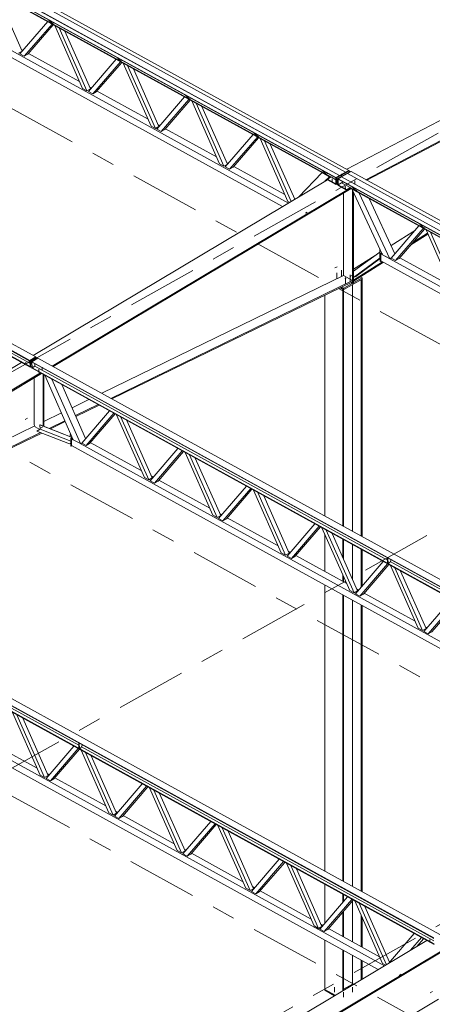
# Model space of a CAD drawing. Header units: millimetres. Extents: x -260 to 160, y -50 to 247.
# Tile 28 of 74: x -111 to -93, y 111 to 153. Entities that reach past the tile are written whole.
import ezdxf

# ---------------------------------------------------------------- set-up
doc = ezdxf.new("R2010")
doc.units = ezdxf.units.MM
for name, pattern in [('XKITLINE00', [0]), ('XKITLINE02', [4, 2, -2]), ('XKITLINE03', [6, 3, -1, 1, -1])]:
    doc.linetypes.add(name, pattern=pattern)
for name, color, linetype, lineweight in [('Element', 2, 'Continuous', 0), ('Spoina', 1, 'Continuous', 0), ('Śruba', 3, 'Continuous', 0)]:
    doc.layers.add(name, color=color, linetype=linetype, lineweight=lineweight)

msp = doc.modelspace()

# ---------------------------------------------------------------- hatches: boundary and pattern name
at = {"layer": 'Śruba'}
for points in [[(-97.33, 146.09), (-97.335, 146.09), (-97.34, 146.091), (-97.343, 146.093), (-97.347, 146.095), (-97.349, 146.098), (-97.35, 146.1), (-97.351, 146.103), (-97.351, 146.106), (-97.349, 146.109), (-97.347, 146.111), (-97.344, 146.113), (-97.34, 146.115), (-97.336, 146.117), (-97.331, 146.118), (-97.326, 146.118), (-97.321, 146.118), (-97.317, 146.117), (-97.312, 146.116), (-97.309, 146.114), (-97.305, 146.112), (-97.303, 146.11), (-97.302, 146.107), (-97.301, 146.104), (-97.301, 146.102), (-97.303, 146.099), (-97.305, 146.096), (-97.308, 146.094), (-97.312, 146.092), (-97.316, 146.091), (-97.321, 146.09), (-97.326, 146.089)], [(-96.772, 145.782), (-96.777, 145.783), (-96.782, 145.784), (-96.785, 145.786), (-96.789, 145.788), (-96.791, 145.79), (-96.792, 145.793), (-96.793, 145.796), (-96.793, 145.799), (-96.791, 145.801), (-96.789, 145.804), (-96.786, 145.806), (-96.782, 145.808), (-96.778, 145.809), (-96.773, 145.81), (-96.768, 145.811), (-96.763, 145.811), (-96.759, 145.81), (-96.754, 145.809), (-96.751, 145.807), (-96.747, 145.805), (-96.745, 145.803), (-96.744, 145.8), (-96.743, 145.797), (-96.743, 145.794), (-96.745, 145.792), (-96.747, 145.789), (-96.75, 145.787), (-96.754, 145.785), (-96.758, 145.783), (-96.763, 145.783), (-96.768, 145.782)], [(-96.763, 141.853), (-96.771, 141.854), (-96.777, 141.856), (-96.783, 141.859), (-96.788, 141.862), (-96.792, 141.866), (-96.794, 141.87), (-96.795, 141.874), (-96.794, 141.879), (-96.792, 141.883), (-96.788, 141.887), (-96.783, 141.89), (-96.777, 141.893), (-96.771, 141.895), (-96.763, 141.896), (-96.755, 141.896), (-96.748, 141.896), (-96.74, 141.895), (-96.734, 141.893), (-96.728, 141.89), (-96.723, 141.887), (-96.719, 141.883), (-96.717, 141.879), (-96.716, 141.874), (-96.717, 141.87), (-96.719, 141.866), (-96.723, 141.862), (-96.728, 141.859), (-96.734, 141.856), (-96.74, 141.854), (-96.748, 141.853), (-96.755, 141.853)], [(-96.521, 141.988), (-96.519, 141.984), (-96.518, 141.979), (-96.518, 141.975), (-96.518, 141.971), (-96.519, 141.968), (-96.521, 141.965), (-96.523, 141.963), (-96.526, 141.962), (-96.529, 141.962), (-96.533, 141.963), (-96.536, 141.965), (-96.539, 141.967), (-96.543, 141.97), (-96.546, 141.974), (-96.548, 141.978), (-96.551, 141.982), (-96.552, 141.987), (-96.553, 141.991), (-96.553, 141.996), (-96.553, 141.999), (-96.552, 142.003), (-96.55, 142.005), (-96.548, 142.007), (-96.545, 142.008), (-96.542, 142.008), (-96.539, 142.007), (-96.535, 142.006), (-96.532, 142.003), (-96.528, 142), (-96.525, 141.997), (-96.523, 141.992)], [(-110.4, 138.274), (-110.405, 138.275), (-110.409, 138.276), (-110.413, 138.278), (-110.416, 138.28), (-110.418, 138.283), (-110.42, 138.285), (-110.42, 138.288), (-110.42, 138.291), (-110.419, 138.293), (-110.416, 138.296), (-110.413, 138.298), (-110.41, 138.3), (-110.405, 138.302), (-110.401, 138.303), (-110.396, 138.303), (-110.391, 138.303), (-110.386, 138.302), (-110.382, 138.301), (-110.378, 138.299), (-110.375, 138.297), (-110.372, 138.295), (-110.371, 138.292), (-110.37, 138.289), (-110.371, 138.286), (-110.372, 138.284), (-110.374, 138.281), (-110.377, 138.279), (-110.381, 138.277), (-110.385, 138.276), (-110.39, 138.275), (-110.395, 138.274)], [(-109.842, 137.967), (-109.847, 137.968), (-109.851, 137.969), (-109.855, 137.971), (-109.858, 137.973), (-109.86, 137.975), (-109.862, 137.978), (-109.862, 137.981), (-109.862, 137.983), (-109.861, 137.986), (-109.858, 137.989), (-109.855, 137.991), (-109.852, 137.993), (-109.847, 137.994), (-109.843, 137.995), (-109.838, 137.996), (-109.833, 137.996), (-109.828, 137.995), (-109.824, 137.994), (-109.82, 137.992), (-109.817, 137.99), (-109.814, 137.987), (-109.813, 137.985), (-109.812, 137.982), (-109.813, 137.979), (-109.814, 137.976), (-109.816, 137.974), (-109.819, 137.972), (-109.823, 137.97), (-109.827, 137.968), (-109.832, 137.967), (-109.837, 137.967)], [(-109.723, 135.523), (-109.722, 135.518), (-109.721, 135.514), (-109.721, 135.51), (-109.721, 135.506), (-109.722, 135.503), (-109.724, 135.5), (-109.726, 135.498), (-109.729, 135.497), (-109.732, 135.497), (-109.735, 135.498), (-109.739, 135.499), (-109.742, 135.502), (-109.746, 135.505), (-109.749, 135.509), (-109.751, 135.513), (-109.753, 135.517), (-109.755, 135.522), (-109.756, 135.526), (-109.756, 135.53), (-109.756, 135.534), (-109.755, 135.537), (-109.753, 135.54), (-109.751, 135.542), (-109.748, 135.543), (-109.745, 135.543), (-109.741, 135.542), (-109.738, 135.541), (-109.735, 135.538), (-109.731, 135.535), (-109.728, 135.531), (-109.726, 135.527)], [(-108.435, 135.018), (-108.434, 135.014), (-108.433, 135.009), (-108.432, 135.005), (-108.433, 135.001), (-108.434, 134.998), (-108.436, 134.995), (-108.438, 134.994), (-108.441, 134.993), (-108.444, 134.993), (-108.447, 134.993), (-108.451, 134.995), (-108.454, 134.997), (-108.457, 135), (-108.46, 135.004), (-108.463, 135.008), (-108.465, 135.013), (-108.467, 135.017), (-108.468, 135.022), (-108.468, 135.026), (-108.468, 135.03), (-108.466, 135.033), (-108.465, 135.035), (-108.462, 135.037), (-108.46, 135.038), (-108.457, 135.038), (-108.453, 135.038), (-108.45, 135.036), (-108.446, 135.034), (-108.443, 135.03), (-108.44, 135.027), (-108.437, 135.023)], [(-93.164, 113.63), (-93.168, 113.63), (-93.173, 113.631), (-93.177, 113.633), (-93.18, 113.635), (-93.182, 113.638), (-93.184, 113.64), (-93.184, 113.643), (-93.184, 113.646), (-93.182, 113.649), (-93.18, 113.651), (-93.177, 113.653), (-93.173, 113.655), (-93.169, 113.657), (-93.164, 113.658), (-93.16, 113.658), (-93.155, 113.658), (-93.15, 113.657), (-93.146, 113.656), (-93.142, 113.654), (-93.139, 113.652), (-93.136, 113.65), (-93.135, 113.647), (-93.134, 113.644), (-93.135, 113.642), (-93.136, 113.639), (-93.138, 113.636), (-93.141, 113.634), (-93.145, 113.632), (-93.149, 113.631), (-93.154, 113.63), (-93.159, 113.629)]]:
    msp.add_hatch(color=256, dxfattribs=at).paths.add_polyline_path(points, flags=17)

# ---------------------------------------------------------------- linework, layer by layer
at = {"layer": 'Element', "linetype": 'XKITLINE00', "lineweight": 0}
for p, q in [((-127.11, 163.134), (-96.765, 146.421)), ((-127.11, 163.133), (-96.765, 146.421)), ((-126.959, 163.212), (-96.614, 146.5)), ((-127.513, 162.902), (-97.168, 146.19)), ((-127.513, 162.89), (-97.167, 146.178)), ((-127.362, 162.992), (-97.017, 146.28)), ((-97.017, 146.28), (-127.362, 162.992)), ((-127.002, 162.533), (-97.378, 146.218)), ((-127.002, 162.509), (-97.399, 146.206)), ((-125.685, 159.401), (-99.448, 144.952)), ((-125.305, 159.489), (-99.19, 145.106)), ((-110.224, 138.384), (-140.57, 155.097)), ((-110.224, 138.361), (-140.569, 155.073)), ((-140.318, 155.247), (-109.973, 138.535)), ((-110.217, 138.127), (-140.563, 154.839)), ((-110.217, 138.104), (-140.562, 154.816)), ((-111.647, 154.052), (-110.558, 151.591)), ((-96.705, 146.55), (-84.176, 153.107)), ((-110.648, 151.472), (-109.461, 152.849)), ((-110.463, 151.371), (-109.277, 152.747)), ((-109.224, 152.718), (-110.313, 151.455)), ((-109.415, 152.923), (-109.425, 152.929)), ((-109.274, 152.769), (-109.425, 152.929)), ((-109.264, 152.764), (-109.415, 152.923)), ((-109.264, 152.764), (-109.274, 152.769)), ((-109.195, 152.802), (-109.264, 152.764)), ((-107.973, 149.999), (-109.16, 152.683)), ((-107.789, 149.898), (-108.975, 152.581)), ((-95.893, 146.103), (-83.365, 152.66)), ((-95.849, 146.079), (-83.32, 152.636)), ((-108.727, 152.444), (-107.638, 149.982)), ((-110.558, 151.591), (-110.709, 151.506)), ((-110.463, 151.371), (-110.648, 151.472)), ((-110.591, 151.665), (-110.517, 151.624)), ((-110.313, 151.455), (-110.463, 151.371)), ((-110.28, 151.493), (-108.104, 150.295)), ((-106.494, 151.315), (-106.505, 151.32)), ((-106.354, 151.161), (-106.505, 151.32)), ((-106.344, 151.156), (-106.494, 151.315)), ((-107.728, 149.864), (-106.541, 151.241)), ((-107.543, 149.763), (-106.357, 151.139)), ((-106.304, 151.11), (-107.392, 149.847)), ((-106.344, 151.156), (-106.354, 151.161)), ((-106.275, 151.194), (-106.344, 151.156)), ((-105.053, 148.391), (-106.24, 151.075)), ((-104.869, 148.29), (-106.055, 150.973)), ((-105.806, 150.836), (-104.718, 148.374)), ((-107.671, 150.056), (-107.597, 150.016)), ((-107.789, 149.898), (-107.973, 149.999)), ((-107.638, 149.982), (-107.789, 149.898)), ((-107.543, 149.763), (-107.728, 149.864)), ((-107.392, 149.847), (-107.543, 149.763)), ((-107.36, 149.885), (-105.184, 148.687)), ((-104.807, 148.256), (-103.621, 149.632)), ((-103.574, 149.707), (-103.584, 149.712)), ((-103.434, 149.553), (-103.584, 149.712)), ((-103.423, 149.547), (-103.574, 149.707)), ((-104.623, 148.154), (-103.437, 149.531)), ((-103.384, 149.502), (-104.472, 148.239)), ((-103.423, 149.547), (-103.434, 149.553)), ((-103.355, 149.586), (-103.423, 149.547)), ((-102.133, 146.783), (-103.319, 149.466)), ((-101.949, 146.681), (-103.135, 149.365)), ((-102.886, 149.228), (-101.798, 146.766)), ((-104.869, 148.29), (-105.053, 148.391)), ((-104.718, 148.374), (-104.869, 148.29)), ((-104.751, 148.448), (-104.677, 148.407)), ((-104.623, 148.154), (-104.807, 148.256)), ((-104.472, 148.239), (-104.623, 148.154)), ((-104.44, 148.277), (-102.264, 147.078)), ((-101.887, 146.648), (-100.701, 148.024)), ((-101.703, 146.546), (-100.516, 147.922)), ((-100.654, 148.098), (-100.664, 148.104)), ((-100.513, 147.945), (-100.664, 148.104)), ((-100.503, 147.939), (-100.654, 148.098)), ((-100.503, 147.939), (-100.513, 147.945)), ((-100.435, 147.977), (-100.503, 147.939)), ((-100.464, 147.893), (-101.552, 146.631)), ((-99.213, 145.175), (-100.399, 147.858)), ((-99.074, 145.175), (-100.215, 147.756)), ((-98.925, 145.264), (-99.966, 147.619)), ((-101.949, 146.681), (-102.133, 146.783)), ((-101.798, 146.766), (-101.949, 146.681)), ((-101.83, 146.84), (-101.757, 146.799)), ((-101.519, 146.668), (-99.343, 145.47)), ((-125.287, 146.564), (-110.221, 138.266)), ((-101.703, 146.546), (-101.887, 146.648)), ((-101.552, 146.631), (-101.703, 146.546)), ((-98.77, 145.357), (-97.761, 146.405)), ((-97.445, 146.231), (-97.761, 146.405)), ((-97.734, 146.49), (-97.744, 146.496)), ((-97.593, 146.336), (-97.744, 146.496)), ((-97.583, 146.331), (-97.734, 146.49)), ((-97.583, 146.331), (-97.593, 146.336)), ((-97.514, 146.369), (-97.583, 146.331)), ((-97.168, 146.19), (-97.017, 146.28)), ((-97.167, 146.187), (-96.614, 146.497)), ((-96.594, 146.485), (-97.147, 146.175)), ((-97.096, 146.147), (-96.543, 146.457)), ((-96.765, 146.421), (-97.017, 146.28)), ((-97.017, 146.28), (-97.017, 146.271)), ((-97.017, 146.271), (-97.017, 146.28)), ((-96.925, 146.23), (-96.674, 146.371)), ((-96.765, 146.421), (-96.614, 146.5)), ((-96.765, 146.412), (-96.765, 146.421)), ((-96.765, 146.412), (-96.765, 146.421)), ((-96.674, 146.371), (-66.329, 129.658)), ((-96.673, 146.371), (-96.523, 146.45)), ((-96.673, 146.37), (-96.673, 146.371)), ((-96.673, 146.371), (-66.328, 129.658)), ((-96.614, 146.5), (-96.614, 146.496)), ((-96.614, 146.497), (-96.594, 146.485)), ((-96.594, 146.429), (-96.594, 146.485)), ((-96.543, 146.457), (-96.526, 146.448)), ((-96.523, 146.45), (-66.177, 129.737)), ((-110.085, 138.596), (-97.527, 146.099)), ((-97.634, 146.036), (-97.445, 146.231)), ((-97.377, 146.219), (-97.528, 146.129)), ((-97.168, 145.93), (-97.528, 146.129)), ((-97.528, 146.129), (-97.527, 146.099)), ((-97.527, 146.099), (-97.167, 145.901)), ((-97.377, 146.219), (-97.167, 146.103)), ((-97.167, 146.178), (-97.168, 146.19)), ((-97.168, 145.93), (-97.167, 145.931)), ((-97.167, 145.901), (-97.168, 145.93)), ((-97.167, 145.919), (-97.167, 146.187)), ((-97.147, 146.175), (-97.167, 146.187)), ((-97.147, 145.908), (-97.167, 145.919)), ((-97.167, 145.901), (-97.151, 145.91)), ((-97.147, 145.908), (-97.147, 146.175)), ((-97.096, 145.937), (-97.147, 145.908)), ((-97.096, 145.88), (-97.096, 146.147)), ((-97.096, 146.147), (-97.076, 146.136)), ((-97.096, 145.88), (-97.076, 145.869)), ((-97.077, 145.88), (-96.926, 145.97)), ((-97.077, 145.88), (-97.076, 145.851)), ((-97.077, 145.88), (-96.717, 145.682)), ((-97.076, 146.139), (-96.926, 146.23)), ((-97.076, 146.139), (-97.076, 146.128)), ((-97.076, 146.139), (-66.731, 129.427)), ((-97.076, 145.88), (-97.076, 146.13)), ((-97.076, 146.128), (-66.731, 129.415)), ((-97.076, 145.851), (-96.716, 145.652)), ((-96.926, 146.23), (-66.58, 129.517)), ((-96.926, 145.97), (-96.566, 145.772)), ((-66.58, 129.517), (-96.925, 146.23)), ((-96.925, 146.23), (-96.925, 146.229)), ((-96.924, 145.969), (-96.857, 146.007)), ((-109.273, 138.149), (-96.562, 145.744)), ((-109.232, 138.126), (-96.52, 145.722)), ((-96.85, 142.01), (-96.85, 145.525)), ((-96.717, 145.682), (-96.566, 145.772)), ((-96.716, 145.652), (-96.717, 145.682)), ((-96.565, 145.742), (-96.716, 145.652)), ((-96.566, 145.772), (-96.565, 145.742)), ((-96.566, 145.77), (-66.942, 129.455)), ((-96.565, 145.746), (-66.963, 129.443)), ((-95.183, 142.9), (-96.495, 145.708)), ((-96.465, 145.791), (-96.475, 145.797)), ((-96.324, 145.637), (-96.475, 145.797)), ((-96.314, 145.632), (-96.465, 145.791)), ((-96.459, 141.677), (-96.459, 145.632)), ((-96.419, 141.699), (-96.419, 145.545)), ((-96.314, 145.632), (-96.324, 145.637)), ((-96.245, 145.67), (-96.314, 145.632)), ((-94.868, 142.726), (-96.18, 145.534)), ((-99.141, 145.135), (-99.213, 145.175)), ((-94.65, 142.939), (-95.753, 145.299)), ((-93.579, 144.202), (-93.589, 144.207)), ((-93.439, 144.048), (-93.589, 144.207)), ((-93.428, 144.043), (-93.579, 144.202)), ((-94.817, 143.295), (-93.774, 143.955)), ((-94.812, 142.751), (-93.626, 144.127)), ((-94.628, 142.65), (-93.441, 144.026)), ((-93.388, 143.997), (-94.477, 142.734)), ((-93.972, 143.32), (-93.244, 143.781)), ((-93.882, 143.425), (-93.261, 143.818)), ((-93.428, 144.043), (-93.439, 144.048)), ((-93.36, 144.081), (-93.428, 144.043)), ((-92.138, 141.278), (-93.324, 143.961)), ((-91.953, 141.177), (-93.14, 143.86)), ((-96.419, 142.195), (-95.298, 143.008)), ((-95.298, 143.123), (-95.29, 143.128)), ((-95.284, 143.115), (-95.298, 143.123)), ((-95.298, 143.123), (-95.298, 142.796)), ((-95.277, 142.952), (-95.222, 142.983)), ((-95.261, 142.943), (-95.277, 142.952)), ((-95.277, 142.625), (-95.277, 142.952)), ((-95.261, 142.943), (-95.216, 142.969)), ((-95.261, 142.617), (-95.261, 142.943)), ((-95.21, 142.957), (-95.249, 142.936)), ((-95.249, 142.936), (-94.883, 142.734)), ((-95.249, 142.936), (-95.249, 142.639)), ((-94.868, 142.726), (-95.183, 142.9)), ((-96.419, 142.28), (-95.494, 142.866)), ((-96.419, 141.931), (-95.277, 142.76)), ((-96.419, 141.817), (-95.181, 142.601)), ((-96.417, 141.771), (-95.141, 142.579)), ((-96.323, 141.976), (-95.277, 142.735)), ((-95.298, 142.796), (-95.277, 142.784)), ((-95.277, 142.625), (-95.261, 142.617)), ((-95.261, 142.617), (-95.235, 142.631)), ((-95.249, 142.639), (-69.012, 128.189)), ((-94.802, 142.763), (-94.868, 142.726)), ((-94.868, 142.726), (-68.753, 128.343)), ((-94.628, 142.65), (-94.812, 142.751)), ((-94.477, 142.734), (-94.628, 142.65)), ((-94.444, 142.772), (-92.268, 141.574)), ((-107.159, 136.985), (-96.85, 142.01)), ((-106.768, 136.769), (-96.459, 141.795)), ((-106.722, 136.744), (-96.462, 141.746)), ((-96.85, 142.01), (-96.459, 141.795)), ((-96.834, 141.467), (-96.045, 141.909)), ((-96.045, 141.862), (-96.834, 141.419)), ((-96.527, 141.714), (-96.459, 141.677)), ((-96.459, 141.795), (-96.462, 141.746)), ((-96.46, 131.092), (-96.46, 141.629)), ((-96.459, 141.677), (-96.419, 141.699)), ((-96.419, 141.922), (-96.323, 141.976)), ((-96.417, 141.771), (-96.419, 141.817)), ((-96.419, 141.773), (-96.417, 141.771)), ((-96.127, 141.955), (-96.045, 141.909)), ((-96.091, 130.889), (-96.091, 141.836)), ((-96.05, 130.866), (-96.05, 141.859)), ((-96.045, 141.909), (-96.045, 141.862)), ((-96.995, 141.486), (-96.88, 141.422)), ((-96.834, 141.419), (-96.974, 141.496)), ((-96.928, 141.519), (-96.834, 141.467)), ((-96.88, 141.422), (-96.859, 141.433)), ((-96.88, 131.323), (-96.88, 141.422)), ((-96.838, 131.301), (-96.838, 141.422)), ((-96.834, 141.467), (-96.834, 141.419)), ((-97.64, 131.742), (-97.64, 141.172)), ((-112.15, 137.362), (-110.577, 138.302)), ((-109.973, 138.535), (-110.224, 138.384)), ((-110.224, 138.376), (-109.973, 138.526)), ((-110.224, 138.384), (-110.224, 138.361)), ((-110.217, 138.112), (-110.224, 138.376)), ((-110.204, 138.364), (-110.224, 138.376)), ((-109.952, 138.515), (-110.204, 138.364)), ((-110.197, 138.101), (-110.204, 138.364)), ((-110.153, 138.336), (-109.902, 138.487)), ((-110.146, 138.073), (-110.153, 138.336)), ((-110.153, 138.336), (-110.133, 138.325)), ((-110.133, 138.334), (-109.882, 138.484)), ((-79.788, 121.622), (-110.133, 138.334)), ((-110.133, 138.334), (-110.132, 138.311)), ((-110.126, 138.062), (-110.133, 138.325)), ((-79.787, 121.598), (-110.132, 138.311)), ((-109.973, 138.526), (-109.973, 138.535)), ((-109.973, 138.526), (-109.952, 138.515)), ((-109.951, 138.457), (-109.952, 138.515)), ((-109.902, 138.487), (-109.889, 138.48)), ((-109.882, 138.484), (-79.536, 121.772)), ((-111.34, 136.914), (-109.765, 137.855)), ((-110.217, 138.104), (-110.217, 138.127)), ((-110.197, 138.101), (-110.217, 138.112)), ((-110.209, 138.108), (-110.217, 138.104)), ((-110.147, 138.131), (-110.197, 138.101)), ((-110.146, 138.073), (-110.126, 138.062)), ((-110.007, 138.148), (-110.126, 138.077)), ((-79.781, 121.364), (-110.126, 138.077)), ((-110.126, 138.077), (-110.125, 138.053)), ((-79.78, 121.341), (-110.125, 138.053)), ((-110.009, 138.243), (-110.007, 138.148)), ((-110.007, 138.148), (-94.966, 129.865)), ((-111.339, 136.867), (-109.724, 137.832)), ((-110.044, 137.641), (-110.044, 135.639)), ((-109.653, 135.584), (-109.653, 137.793)), ((-109.623, 135.572), (-109.623, 137.777)), ((-109.587, 137.757), (-109.587, 137.756)), ((-109.587, 137.756), (-109.28, 137.587)), ((-109.587, 137.756), (-108.37, 135.005)), ((-109.28, 137.587), (-108.063, 134.836)), ((-109.28, 137.587), (-109.279, 137.587)), ((-107.847, 135.057), (-108.866, 137.36)), ((-108.426, 136.366), (-107.703, 136.719)), ((-108.279, 136.033), (-107.312, 136.504)), ((-108.261, 135.994), (-107.266, 136.479)), ((-108.013, 134.864), (-106.829, 136.238)), ((-109.623, 135.783), (-108.876, 136.147)), ((-109.402, 135.485), (-108.728, 135.814)), ((-109.348, 135.464), (-108.711, 135.775)), ((-107.828, 134.763), (-106.644, 136.136)), ((-106.592, 136.107), (-107.677, 134.847)), ((-105.338, 133.391), (-106.522, 136.069)), ((-105.154, 133.29), (-106.338, 135.967)), ((-106.089, 135.83), (-105.003, 133.374)), ((-111.288, 134.971), (-110.016, 135.591)), ((-110.044, 135.639), (-109.993, 135.552)), ((-109.993, 135.552), (-109.799, 135.444)), ((-109.779, 135.455), (-109.923, 135.375)), ((-108.534, 134.831), (-109.923, 135.375)), ((-109.923, 135.375), (-109.922, 135.365)), ((-108.533, 134.822), (-109.922, 135.365)), ((-109.791, 135.638), (-109.799, 135.634)), ((-109.799, 135.634), (-108.424, 135.095)), ((-109.799, 135.634), (-109.779, 135.455)), ((-109.791, 135.638), (-108.416, 135.099)), ((-109.779, 135.455), (-108.477, 134.945)), ((-111.277, 134.571), (-109.77, 135.306)), ((-111.276, 134.524), (-109.716, 135.285)), ((-108.506, 135.218), (-108.476, 135.235)), ((-108.451, 135.188), (-108.506, 135.218)), ((-108.506, 135.218), (-108.506, 135.134)), ((-108.477, 135.065), (-108.413, 135.101)), ((-108.477, 134.738), (-108.477, 135.065)), ((-108.477, 135.065), (-108.462, 135.057)), ((-108.476, 135.235), (-108.471, 135.232)), ((-108.462, 135.057), (-108.407, 135.088)), ((-108.462, 135.057), (-108.462, 134.73)), ((-108.402, 135.076), (-108.449, 135.049)), ((-108.449, 135.049), (-108.371, 135.005)), ((-108.449, 135.049), (-108.449, 134.752)), ((-108.063, 134.836), (-108.37, 135.005)), ((-108.534, 134.831), (-108.477, 134.863)), ((-108.533, 134.822), (-108.534, 134.831)), ((-108.477, 134.853), (-108.533, 134.822)), ((-108.462, 134.73), (-108.477, 134.738)), ((-108.462, 134.73), (-108.436, 134.745)), ((-108.449, 134.752), (-82.167, 120.277)), ((-108.083, 134.847), (-81.965, 120.463)), ((-108.063, 134.836), (-108.013, 134.864)), ((-107.828, 134.763), (-108.013, 134.864)), ((-107.677, 134.847), (-107.828, 134.763)), ((-107.645, 134.885), (-105.469, 133.687)), ((-105.093, 133.256), (-103.909, 134.63)), ((-104.908, 133.155), (-103.724, 134.528)), ((-103.671, 134.499), (-104.757, 133.239)), ((-102.418, 131.783), (-103.602, 134.461)), ((-102.234, 131.682), (-103.418, 134.359)), ((-103.169, 134.222), (-102.083, 131.766)), ((-105.154, 133.29), (-105.338, 133.391)), ((-105.003, 133.374), (-105.154, 133.29)), ((-104.908, 133.155), (-105.093, 133.256)), ((-105.036, 133.448), (-104.962, 133.408)), ((-104.757, 133.239), (-104.908, 133.155)), ((-104.725, 133.277), (-102.549, 132.079)), ((-102.172, 131.648), (-100.988, 133.021)), ((-101.988, 131.546), (-100.804, 132.92)), ((-100.751, 132.891), (-101.837, 131.631)), ((-99.498, 130.175), (-100.682, 132.852)), ((-99.313, 130.073), (-100.497, 132.751)), ((-100.249, 132.614), (-99.163, 130.158)), ((-102.234, 131.682), (-102.418, 131.783)), ((-102.083, 131.766), (-102.234, 131.682)), ((-101.988, 131.546), (-102.172, 131.648)), ((-102.115, 131.84), (-102.042, 131.799)), ((-101.837, 131.631), (-101.988, 131.546)), ((-101.804, 131.669), (-99.629, 130.47)), ((-99.252, 130.04), (-98.068, 131.413)), ((-99.068, 129.938), (-97.884, 131.311)), ((-97.831, 131.282), (-98.917, 130.023)), ((-96.578, 128.567), (-97.762, 131.244)), ((-96.393, 128.465), (-97.577, 131.143)), ((-97.64, 129.375), (-97.64, 130.97)), ((-97.328, 131.006), (-96.242, 128.55)), ((-96.88, 129.99), (-96.88, 130.758)), ((-96.838, 129.897), (-96.838, 130.735)), ((-92.988, 113.739), (-123.333, 130.452)), ((-92.987, 113.716), (-123.333, 130.428)), ((-123.082, 130.602), (-92.737, 113.89)), ((-96.46, 129.041), (-96.46, 130.527)), ((-96.091, 128.711), (-96.091, 130.324)), ((-96.05, 128.759), (-96.05, 130.301)), ((-92.981, 113.482), (-123.326, 130.195)), ((-92.98, 113.459), (-123.326, 130.171)), ((-123.207, 130.266), (-108.136, 121.966)), ((-99.313, 130.073), (-99.498, 130.175)), ((-99.163, 130.158), (-99.313, 130.073)), ((-99.068, 129.938), (-99.252, 130.04)), ((-99.195, 130.232), (-99.122, 130.191)), ((-98.917, 130.023), (-99.068, 129.938)), ((-98.884, 130.06), (-96.708, 128.862)), ((-94.962, 129.728), (-94.969, 129.959)), ((-94.948, 129.948), (-94.942, 129.717)), ((-94.826, 129.846), (-94.826, 129.881)), ((-96.332, 128.431), (-95.148, 129.805)), ((-96.148, 128.33), (-94.964, 129.703)), ((-94.911, 129.674), (-95.997, 128.414)), ((-94.962, 129.728), (-94.942, 129.717)), ((-94.942, 129.717), (-94.874, 129.758)), ((-94.874, 129.758), (-94.826, 129.846)), ((-94.85, 129.801), (-79.785, 121.504)), ((-93.658, 126.958), (-94.842, 129.636)), ((-93.473, 126.857), (-94.657, 129.534)), ((-96.88, 128.956), (-96.88, 129.249)), ((-96.838, 128.933), (-96.838, 129.155)), ((-94.408, 129.397), (-93.322, 126.941)), ((-97.64, 116.59), (-97.64, 128.799)), ((-96.275, 128.623), (-96.201, 128.583)), ((-96.88, 116.171), (-96.88, 128.38)), ((-96.838, 116.148), (-96.838, 128.357)), ((-96.393, 128.465), (-96.578, 128.567)), ((-96.242, 128.55), (-96.393, 128.465)), ((-96.148, 128.33), (-96.332, 128.431)), ((-95.997, 128.414), (-96.148, 128.33)), ((-95.964, 128.452), (-93.788, 127.254)), ((-93.412, 126.823), (-92.228, 128.196)), ((-96.46, 115.94), (-96.46, 128.149)), ((-96.091, 115.737), (-96.091, 127.946)), ((-96.05, 115.714), (-96.05, 127.923)), ((-93.227, 126.721), (-92.043, 128.095)), ((-91.991, 128.066), (-93.077, 126.806)), ((-121.283, 126.965), (-95.102, 112.546)), ((-93.473, 126.857), (-93.658, 126.958)), ((-93.322, 126.941), (-93.473, 126.857)), ((-93.355, 127.015), (-93.281, 126.975)), ((-121.65, 126.87), (-95.361, 112.391)), ((-93.227, 126.721), (-93.412, 126.823)), ((-93.077, 126.806), (-93.227, 126.721)), ((-109.778, 120.684), (-110.962, 123.362)), ((-109.594, 120.583), (-110.778, 123.26)), ((-110.529, 123.123), (-109.443, 120.667)), ((-112.085, 122.178), (-109.909, 120.98)), ((-109.532, 120.549), (-108.348, 121.923)), ((-108.132, 121.83), (-108.139, 122.06)), ((-108.118, 122.049), (-108.112, 121.818)), ((-108.044, 121.859), (-107.996, 121.947)), ((-108.021, 121.902), (-92.985, 113.621)), ((-107.996, 121.947), (-107.997, 121.982)), ((-109.348, 120.447), (-108.164, 121.821)), ((-108.111, 121.792), (-109.197, 120.532)), ((-108.132, 121.83), (-108.112, 121.818)), ((-108.112, 121.818), (-108.044, 121.859)), ((-106.858, 119.076), (-108.042, 121.754)), ((-106.673, 118.975), (-107.857, 121.652)), ((-107.609, 121.515), (-106.523, 119.059)), ((-109.594, 120.583), (-109.778, 120.684)), ((-109.443, 120.667), (-109.594, 120.583)), ((-109.475, 120.741), (-109.402, 120.701)), ((-109.348, 120.447), (-109.532, 120.549)), ((-109.197, 120.532), (-109.348, 120.447)), ((-109.164, 120.57), (-106.988, 119.372)), ((-106.612, 118.941), (-105.428, 120.314)), ((-106.428, 118.839), (-105.244, 120.213)), ((-105.191, 120.184), (-106.277, 118.924)), ((-103.938, 117.468), (-105.122, 120.145)), ((-103.753, 117.366), (-104.937, 120.044)), ((-104.688, 119.907), (-103.602, 117.451)), ((-106.673, 118.975), (-106.858, 119.076)), ((-106.523, 119.059), (-106.673, 118.975)), ((-106.428, 118.839), (-106.612, 118.941)), ((-106.555, 119.133), (-106.481, 119.092)), ((-106.244, 118.962), (-104.068, 117.763)), ((-106.277, 118.924), (-106.428, 118.839)), ((-103.692, 117.332), (-102.508, 118.706)), ((-103.508, 117.231), (-102.324, 118.604)), ((-102.271, 118.575), (-103.357, 117.315)), ((-101.017, 115.86), (-102.201, 118.537)), ((-100.833, 115.758), (-102.017, 118.436)), ((-101.768, 118.299), (-100.682, 115.843)), ((-103.753, 117.366), (-103.938, 117.468)), ((-103.602, 117.451), (-103.753, 117.366)), ((-103.508, 117.231), (-103.692, 117.332)), ((-103.635, 117.525), (-103.561, 117.484)), ((-103.357, 117.315), (-103.508, 117.231)), ((-103.324, 117.353), (-101.148, 116.155)), ((-100.772, 115.724), (-99.588, 117.098)), ((-100.587, 115.623), (-99.403, 116.996)), ((-99.351, 116.967), (-100.437, 115.707)), ((-98.097, 114.251), (-99.281, 116.929)), ((-97.913, 114.15), (-99.097, 116.827)), ((-98.848, 116.69), (-97.762, 114.234)), ((-97.64, 114.361), (-97.64, 116.025)), ((-100.833, 115.758), (-101.017, 115.86)), ((-100.682, 115.843), (-100.833, 115.758)), ((-100.587, 115.623), (-100.772, 115.724)), ((-100.715, 115.916), (-100.641, 115.876)), ((-100.437, 115.707), (-100.587, 115.623)), ((-100.404, 115.745), (-98.228, 114.547)), ((-96.88, 115.244), (-96.88, 115.606)), ((-96.838, 115.292), (-96.838, 115.583)), ((-97.852, 114.116), (-96.668, 115.489)), ((-97.667, 114.014), (-96.483, 115.388)), ((-96.43, 115.359), (-97.516, 114.099)), ((-96.46, 113.573), (-96.46, 115.325)), ((-95.177, 112.643), (-96.361, 115.321)), ((-95.017, 112.597), (-96.177, 115.219)), ((-96.88, 113.804), (-96.88, 114.838)), ((-96.838, 113.781), (-96.838, 114.886)), ((-94.877, 112.706), (-95.928, 115.082)), ((-97.795, 114.308), (-97.721, 114.268)), ((-96.091, 113.37), (-96.091, 114.71)), ((-96.05, 113.347), (-96.05, 114.617)), ((-97.913, 114.15), (-98.097, 114.251)), ((-97.762, 114.234), (-97.913, 114.15)), ((-97.667, 114.014), (-97.852, 114.116)), ((-97.516, 114.099), (-97.667, 114.014)), ((-97.484, 114.137), (-95.308, 112.938)), ((-93.827, 113.925), (-94.922, 112.653)), ((-93.827, 113.925), (-93.519, 113.755)), ((-93.826, 113.925), (-93.827, 113.925)), ((-105.998, 106.033), (-93.29, 113.629)), ((-97.64, 111.54), (-97.64, 113.647)), ((-93.519, 113.755), (-93.987, 113.212)), ((-93.719, 113.373), (-93.431, 113.707)), ((-93.519, 113.755), (-93.519, 113.755)), ((-105.288, 105.642), (-92.58, 113.238)), ((-105.246, 105.619), (-92.538, 113.215)), ((-96.88, 111.484), (-96.88, 113.228)), ((-96.838, 111.508), (-96.838, 113.205)), ((-96.46, 111.766), (-96.46, 112.997)), ((-96.091, 111.955), (-96.091, 112.794)), ((-96.05, 111.98), (-96.05, 112.771)), ((-95.054, 112.575), (-95.177, 112.643)), ((-97.646, 111.565), (-97.64, 111.568)), ((-97.646, 111.506), (-97.646, 111.565)), ((-97.646, 111.565), (-97.64, 111.562)), ((-97.228, 111.276), (-97.646, 111.506)), ((-97.64, 111.54), (-97.195, 111.295)), ((-96.838, 111.554), (-96.46, 111.766)), ((-96.46, 111.766), (-96.433, 111.751)), ((-103.564, 104.693), (-92.789, 111.131))]:
    msp.add_line(p, q, dxfattribs=at)
at = {"layer": 'Spoina', "linetype": 'XKITLINE03', "lineweight": 0}
for p, q in [((-168.856, 181.004), (88.84, 39.08)), ((-182.056, 173.606), (75.64, 31.682)), ((-195.257, 166.208), (62.439, 24.284)), ((-189.637, 93.825), (-64.926, 163.718)), ((-174.419, 85.443), (-49.708, 155.336)), ((-159.201, 77.062), (-34.49, 146.955))]:
    msp.add_line(p, q, dxfattribs=at)
at = {"layer": 'Śruba', "linetype": 'XKITLINE02', "lineweight": 0}
for p, q in [((-96.925, 146.223), (-96.922, 146.359)), ((-96.367, 145.916), (-96.364, 146.051)), ((-98.472, 144.678), (-98.396, 144.72)), ((-95.261, 142.91), (-95.186, 142.952)), ((-97.121, 142.39), (-97.221, 142.334)), ((-97.136, 142.132), (-97.136, 141.865)), ((-96.935, 142.245), (-96.935, 141.977)), ((-96.554, 142.035), (-96.554, 141.768)), ((-110.252, 138.272), (-110.255, 138.403)), ((-109.694, 137.965), (-109.697, 138.096)), ((-110.429, 135.866), (-110.328, 135.922)), ((-96.847, 111.637), (-96.847, 111.851)), ((-94.387, 112.188), (-94.475, 112.139)), ((-97.224, 111.425), (-97.224, 111.639)), ((-96.843, 111.216), (-96.843, 111.43)), ((-96.466, 111.427), (-96.466, 111.641)), ((-93.142, 111.398), (-93.041, 111.454))]:
    msp.add_line(p, q, dxfattribs=at)
at = {"layer": 'Śruba', "linetype": 'XKITLINE00', "lineweight": 0}
for p, q in [((-97.323, 146), (-97.327, 146.132)), ((-96.765, 145.693), (-96.769, 145.824)), ((-96.755, 141.922), (-96.755, 141.655)), ((-96.461, 142.027), (-96.562, 141.97)), ((-110.393, 138.188), (-110.396, 138.319)), ((-109.835, 137.88), (-109.838, 138.012)), ((-109.769, 135.503), (-109.668, 135.559)), ((-108.387, 135.051), (-108.475, 135.001)), ((-93.158, 113.588), (-93.16, 113.676))]:
    msp.add_line(p, q, dxfattribs=at)

doc.saveas('drawing.dxf')
